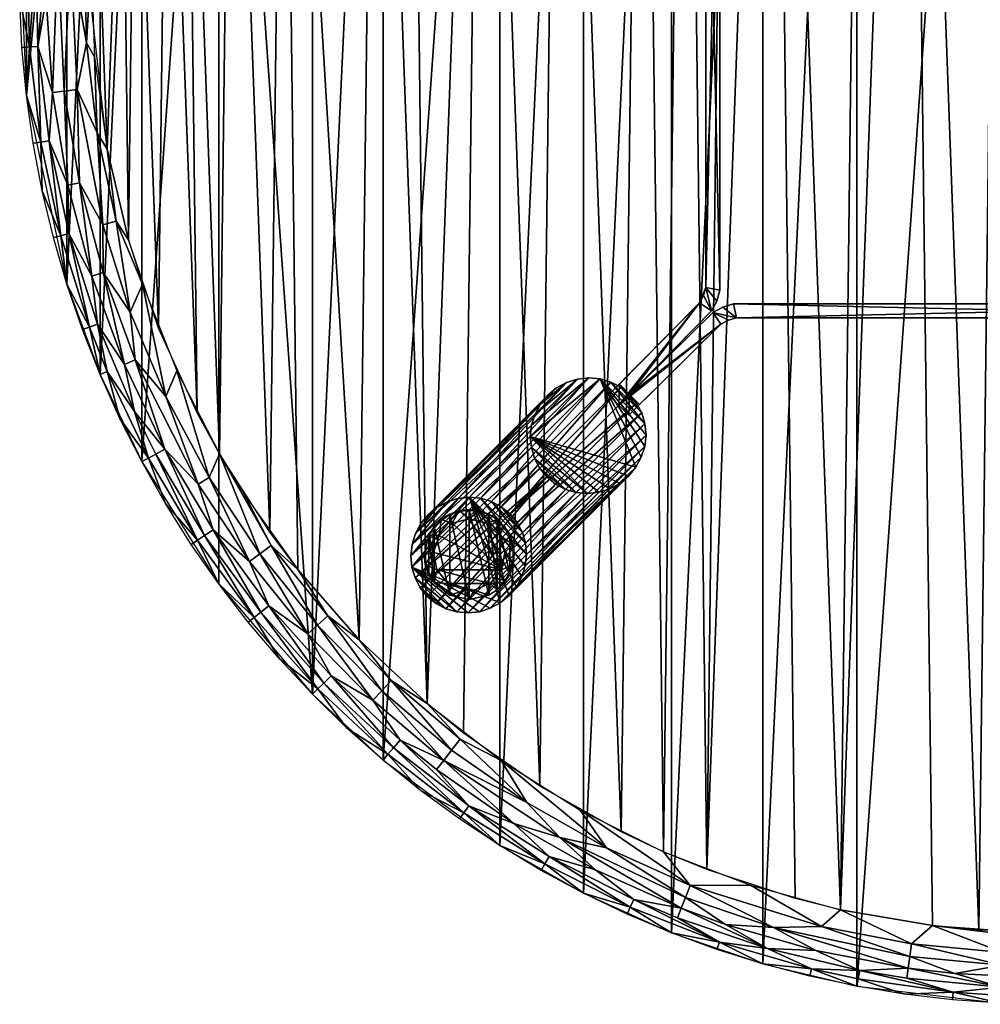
# Model space of a CAD drawing. Header units: inches. Extents: x -18 to 18, y -18 to 18.
# Tile 1 of 4: x -18 to -1.2, y -18 to -0.8. Entities that reach past the tile are written whole.
import ezdxf

# ---------------------------------------------------------------- set-up
doc = ezdxf.new("R2010")
doc.units = ezdxf.units.IN
doc.header["$MEASUREMENT"] = 0
for name, color, linetype in [('AFUTL-3-EDPL', 19, 'Continuous'), ('AFUTL-3-GDPL', 19, 'Continuous'), ('AFUTL-3-HWPT', 4, 'Continuous'), ('AFUTL-3-LGWD', 15, 'Continuous'), ('AFUTL-3-TPWD', 15, 'Continuous')]:
    doc.layers.add(name, color=color, linetype=linetype)

msp = doc.modelspace()

# ---------------------------------------------------------------- meshes
at = {"layer": 'AFUTL-3-EDPL'}
mesh = msp.add_polyface(dxfattribs=at)
corners = [(-17.714, 0.415, 14.509), (-17.535, 0.411, 14.323), (-17.675, -1.245, 14.509), (-17.626, -2.919, 14.719), (-17.276, -4.557, 14.719), (-17.601, -3.77, 15), (-17.105, 0.401, 14.045), (-16.826, -1.185, 13.958), (-16.992, -2.001, 14.045), (-16.544, -4.364, 14.045), (-16.31, -4.302, 13.958), (-16.062, -5.894, 14.045), (-17.862, 0.419, 14.719), (-17.822, -1.256, 14.719), (-17.995, -0.422, 15), (-16.863, 0.395, 13.958), (-17.133, -4.519, 14.509), (-16.732, -5.264, 14.323), (-16.634, -6.103, 14.509), (-17.331, 0.406, 14.168), (-17.217, -2.027, 14.168), (-17.42, -2.051, 14.323), (-16.641, -2.756, 13.958), (-17.48, -2.895, 14.509), (-17.151, -3.674, 14.323), (-17.955, -1.265, 15), (-17.876, -2.105, 15), (-16.773, -6.154, 14.719), (-17.17, -5.402, 15), (-16.951, -3.631, 14.168), (-17.405, -4.591, 15), (-16.537, -5.202, 14.168), (-15.977, -6.728, 14.168), (-17.535, -0.411, 14.323), (-17.675, 1.245, 14.509), (-17.758, -2.941, 15), (-15.849, -5.407, 13.929), (-17.822, 1.256, 14.719), (-17.995, 0.422, 15), (-16.165, -6.807, 14.323), (-16.898, -6.2, 15), (-16.094, -4.629, 13.929), (-16.468, -3.042, 13.929), (-16.685, -1.426, 13.929), (-16.745, 0.204, 13.929), (-16.646, 1.832, 13.929)]
mesh.append_faces([[corners[k] for k in face] for face in [(0, 1, 2), (25, 13, 26), (30, 4, 28), (33, 19, 21), (34, 1, 0), (35, 3, 5), (19, 6, 20), (20, 8, 29), (38, 12, 14), (5, 4, 30), (26, 3, 35), (28, 27, 40), (14, 13, 25), (1, 19, 33)]], dxfattribs={"vtx0": -1, "vtx1": -1})
mesh.append_faces([[corners[k] for k in face] for face in [(3, 4, 5), (6, 7, 8), (9, 10, 11), (12, 13, 14), (15, 7, 6), (16, 17, 18), (22, 10, 9), (2, 23, 3), (21, 20, 24), (4, 27, 28), (8, 22, 9), (3, 23, 4), (24, 17, 16), (24, 29, 17), (9, 11, 31), (31, 11, 32), (13, 2, 3), (13, 3, 26), (7, 22, 8), (10, 36, 11), (16, 18, 27), (4, 16, 27), (23, 16, 4), (2, 21, 23), (23, 24, 16), (21, 24, 23), (17, 31, 39), (29, 31, 17), (6, 8, 20), (29, 9, 31), (8, 9, 29), (12, 0, 13), (22, 42, 10), (7, 43, 22), (15, 44, 7)]], dxfattribs={"vtx0": -1, "vtx1": -1, "vtx2": -1})
mesh.append_faces([[corners[k] for k in face] for face in [(10, 41, 36)]], dxfattribs={"vtx0": -1, "vtx2": -1})
mesh.append_faces([[corners[k] for k in face] for face in [(33, 21, 2)]], dxfattribs={"vtx1": -1})
mesh.append_faces([[corners[k] for k in face] for face in [(19, 20, 21), (20, 29, 24), (0, 2, 13), (37, 12, 38), (42, 41, 10), (34, 0, 12), (43, 42, 22), (44, 43, 7), (45, 44, 15)]], dxfattribs={"vtx1": -1, "vtx2": -1})
mesh.append_faces([[corners[k] for k in face] for face in [(1, 33, 2)]], dxfattribs={"vtx2": -1})
mesh = msp.add_polyface(dxfattribs=at)
corners = [(-12.955, -11.519, 14.168), (-12.786, -11.369, 14.045), (-11.82, -12.682, 14.168), (-15.744, -8.445, 14.719), (-14.884, -9.883, 14.719), (-15.446, -9.243, 15), (-16.732, -5.264, 14.323), (-16.165, -6.807, 14.323), (-16.634, -6.103, 14.509), (-15.849, -5.407, 13.929), (-15.248, -6.923, 13.929), (-15.44, -7.372, 14.045), (-15.457, -8.291, 14.323), (-14.876, -8.901, 14.168), (-14.613, -9.702, 14.323), (-14.996, -9.956, 15), (-14.513, -10.648, 15), (-16.466, -6.934, 14.719), (-16.243, -7.756, 15), (-12.605, -11.208, 13.958), (-11.665, -12.516, 14.045), (-15.989, -7.634, 14.509), (-15.977, -6.728, 14.168), (-13.977, -10.255, 14.168), (-13.795, -10.122, 14.045), (-13.894, -11.233, 14.719), (-14.682, -8.785, 14.045), (-13.6, -9.978, 13.958), (-15.862, -8.508, 15), (-16.898, -6.2, 15), (-16.773, -6.154, 14.719), (-16.589, -6.986, 15), (-13.64, -11.028, 14.323), (-13.779, -11.14, 14.509), (-14.503, -8.373, 13.929), (-14.761, -9.801, 14.509), (-12.675, -12.381, 14.509), (-15.614, -8.375, 14.509), (-12.781, -12.485, 14.719), (-16.537, -5.202, 14.168), (-12.547, -12.257, 14.323), (-13.997, -11.317, 15), (-16.062, -5.894, 14.045), (-13.452, -11.96, 15), (-14.078, -9.069, 13.929), (-13.129, -10.395, 13.929), (-12.056, -11.623, 13.929), (-11.5, -12.339, 13.958)]
mesh.append_faces([[corners[k] for k in face] for face in [(15, 4, 16), (1, 19, 20), (11, 10, 26), (18, 3, 28), (29, 30, 31), (26, 34, 24), (35, 14, 33), (33, 32, 36), (37, 12, 35), (16, 25, 41), (28, 3, 5), (24, 27, 1), (42, 9, 11), (30, 8, 17), (31, 17, 18), (5, 4, 15), (41, 25, 43), (21, 12, 37)]], dxfattribs={"vtx0": -1, "vtx1": -1})
mesh.append_faces([[corners[k] for k in face] for face in [(0, 1, 2), (3, 4, 5), (6, 7, 8), (12, 13, 14), (17, 3, 18), (8, 7, 21), (22, 13, 12), (23, 24, 0), (4, 25, 16), (27, 19, 1), (14, 32, 33), (12, 14, 35), (22, 11, 13), (3, 37, 4), (17, 21, 3), (8, 21, 17), (7, 12, 21), (25, 33, 38), (4, 35, 25), (7, 22, 12), (39, 22, 7), (32, 0, 40), (23, 0, 32), (14, 23, 32), (13, 23, 14), (13, 26, 23), (34, 27, 24), (27, 45, 19), (19, 46, 47)]], dxfattribs={"vtx0": -1, "vtx1": -1, "vtx2": -1})
mesh.append_faces([[corners[k] for k in face] for face in [(44, 45, 27)]], dxfattribs={"vtx1": -1})
mesh.append_faces([[corners[k] for k in face] for face in [(9, 10, 11), (26, 24, 23), (10, 34, 26), (35, 33, 25), (37, 35, 4), (11, 26, 13), (24, 1, 0), (42, 11, 22), (30, 17, 31), (21, 37, 3), (45, 46, 19)]], dxfattribs={"vtx1": -1, "vtx2": -1})
mesh.append_faces([[corners[k] for k in face] for face in [(34, 44, 27)]], dxfattribs={"vtx2": -1})
mesh = msp.add_polyface(dxfattribs=at)
corners = [(-8.55, -15.08, 14.168), (-6.426, -16.32, 14.323), (-7.926, -15.647, 14.323), (-12.547, -12.257, 14.323), (-11.82, -12.682, 14.168), (-11.344, -13.378, 14.323), (-10.986, -14.259, 15), (-10.229, -14.649, 14.719), (-10.305, -14.758, 15), (-10.58, -13.733, 14.168), (-9.357, -14.836, 14.323), (-12.781, -12.485, 14.719), (-12.675, -12.381, 14.509), (-11.555, -13.626, 14.719), (-8.878, -15.658, 15), (-8.812, -15.542, 14.719), (-8.134, -16.057, 15), (-9.577, -13.737, 13.929), (-7.732, -15.263, 14.045), (-9.127, -14.472, 14.045), (-11.5, -12.339, 13.958), (-10.294, -13.362, 13.958), (-10.442, -13.554, 14.045), (-7.318, -16.299, 14.719), (-10.705, -13.895, 14.323), (-13.894, -11.233, 14.719), (-13.452, -11.96, 15), (-12.273, -13.168, 15), (-11.642, -13.728, 15), (-6.351, -16.13, 14.168), (-8.196, -14.603, 13.929), (-6.269, -15.92, 14.045), (-9.602, -15.225, 15), (-12.955, -11.519, 14.168), (-11.665, -12.516, 14.045), (-13.779, -11.14, 14.509), (-7.257, -16.164, 14.509), (-11.46, -13.514, 14.509), (-10.144, -14.527, 14.509), (-12.876, -12.578, 15), (-8.739, -15.413, 14.509), (-12.605, -11.208, 13.958), (-13.64, -11.028, 14.323), (-12.786, -11.369, 14.045), (-7.373, -16.421, 15), (-12.056, -11.623, 13.929), (-10.868, -12.741, 13.929)]
mesh.append_faces([[corners[k] for k in face] for face in [(0, 1, 2)]], dxfattribs={"vtx0": -1})
mesh.append_faces([[corners[k] for k in face] for face in [(6, 7, 8), (14, 15, 16), (27, 13, 28), (34, 20, 22), (30, 18, 17), (1, 36, 2), (37, 5, 38), (26, 11, 39), (12, 3, 37), (24, 10, 38), (18, 0, 19), (8, 7, 32), (22, 21, 19), (28, 13, 6), (39, 11, 27), (16, 23, 44), (32, 15, 14), (5, 9, 24)]], dxfattribs={"vtx0": -1, "vtx1": -1})
mesh.append_faces([[corners[k] for k in face] for face in [(3, 4, 5), (9, 0, 10), (11, 12, 13), (20, 21, 22), (15, 23, 16), (13, 7, 6), (24, 9, 10), (25, 11, 26), (29, 1, 0), (7, 15, 32), (33, 4, 3), (4, 9, 5), (3, 5, 37), (11, 13, 27), (9, 19, 0), (7, 38, 15), (38, 40, 15), (15, 40, 23), (41, 20, 34), (21, 17, 19), (40, 36, 23), (13, 37, 7), (42, 3, 12), (38, 10, 40), (10, 2, 40), (40, 2, 36), (18, 29, 0), (4, 34, 9), (20, 46, 21)]], dxfattribs={"vtx0": -1, "vtx1": -1, "vtx2": -1})
mesh.append_faces([[corners[k] for k in face] for face in [(17, 18, 19), (30, 31, 18), (10, 0, 2)]], dxfattribs={"vtx0": -1, "vtx2": -1})
mesh.append_faces([[corners[k] for k in face] for face in [(35, 12, 11), (34, 22, 9), (37, 38, 7), (12, 37, 13), (43, 34, 4), (22, 19, 9), (45, 46, 20), (46, 17, 21)]], dxfattribs={"vtx1": -1, "vtx2": -1})
mesh.append_faces([[corners[k] for k in face] for face in [(5, 24, 38)]], dxfattribs={"vtx2": -1})
mesh = msp.add_polyface(dxfattribs=at)
corners = [(-2.399, -16.941, 14.045), (-0.813, -17.317, 14.168), (-2.431, -17.164, 14.168), (-4.813, -16.654, 14.168), (-4.075, -17.06, 14.323), (-5.654, -16.604, 14.323), (0, -16.868, 13.958), (-0.802, -17.091, 14.045), (-2.034, -16.622, 13.929), (-6.351, -16.13, 14.168), (-4.15, -17.378, 14.719), (-4.998, -17.292, 15), (-5.76, -16.913, 14.719), (-1.673, -17.788, 14.719), (-0.844, -17.98, 15), (-1.686, -17.921, 15), (-2.524, -17.822, 15), (-3.331, -17.553, 14.719), (-2.459, -17.367, 14.323), (-4.919, -17.022, 14.509), (-6.492, -16.486, 14.509), (-5.214, -15.914, 13.929), (-3.975, -16.642, 14.045), (-6.269, -15.92, 14.045), (-6.737, -15.331, 13.929), (-8.196, -14.603, 13.929), (-3.641, -16.346, 13.929), (-3.356, -17.684, 15), (-4.181, -17.508, 15), (-0.831, -17.699, 14.509), (-2.484, -17.543, 14.509), (0, -17.54, 14.323), (-1.642, -17.463, 14.323), (-3.304, -17.408, 14.509), (-7.373, -16.421, 15), (-7.318, -16.299, 14.719), (-6.595, -16.748, 15), (-6.426, -16.32, 14.323), (-5.803, -17.039, 15), (0.837, -17.847, 14.719), (-0.837, -17.847, 14.719), (-7.257, -16.164, 14.509), (-7.732, -15.263, 14.045), (0.813, -17.317, 14.168), (0, -18, 15), (-0.408, -16.741, 13.929)]
mesh.append_faces([[corners[k] for k in face] for face in [(3, 18, 4)]], dxfattribs={"vtx0": -1})
mesh.append_faces([[corners[k] for k in face] for face in [(24, 23, 25), (26, 22, 21), (18, 33, 4), (34, 35, 36), (22, 2, 3), (21, 23, 24), (8, 0, 26), (23, 9, 42), (7, 1, 0), (0, 2, 22), (40, 14, 13), (17, 27, 10), (36, 12, 38)]], dxfattribs={"vtx0": -1, "vtx1": -1})
mesh.append_faces([[corners[k] for k in face] for face in [(0, 1, 2), (6, 7, 8), (3, 5, 9), (10, 11, 12), (13, 16, 17), (21, 22, 23), (18, 29, 30), (19, 10, 12), (1, 31, 32), (37, 19, 20), (33, 10, 19), (33, 13, 17), (35, 12, 36), (29, 39, 40), (35, 41, 12), (1, 32, 2), (2, 18, 3), (4, 33, 19), (23, 3, 9), (7, 43, 1)]], dxfattribs={"vtx0": -1, "vtx1": -1, "vtx2": -1})
mesh.append_faces([[corners[k] for k in face] for face in [(13, 14, 15), (19, 12, 20), (8, 7, 0), (10, 27, 28), (31, 29, 32), (12, 11, 38), (29, 13, 30), (4, 19, 5), (17, 16, 27), (26, 0, 22), (29, 40, 13), (33, 17, 10), (40, 44, 14), (13, 15, 16), (10, 28, 11), (37, 20, 41), (18, 30, 33), (9, 5, 37), (2, 32, 18)]], dxfattribs={"vtx0": -1, "vtx2": -1})
mesh.append_faces([[corners[k] for k in face] for face in [(20, 12, 41), (30, 13, 33), (5, 19, 37), (32, 29, 18)]], dxfattribs={"vtx1": -1})
mesh.append_faces([[corners[k] for k in face] for face in [(3, 4, 5), (22, 3, 23), (8, 45, 6)]], dxfattribs={"vtx1": -1, "vtx2": -1})
at = {"layer": 'AFUTL-3-GDPL'}
mesh = msp.add_polyface(dxfattribs=at)
corners = [(-10.134, -9.347), (-10.699, -10.4, 0.531), (-9.568, -10.4, 0.531), (-10.843, -10.476), (-9.425, -9.792), (-9.425, -10.476), (-10.75, -9.643), (-10.212, -10.754, 0.531), (-10.134, -9.509, 0.531), (-10.476, -10.843), (-9.792, -10.843), (-10.662, -9.799, 0.531), (-9.606, -9.799, 0.531), (-10.134, -10.921, 0.177), (-9.643, -9.518), (-9.959, -9.366, 0.177), (-10.902, -10.309, 0.177), (-9.366, -10.309, 0.177), (-10.75, -10.625, 0.177), (-10.843, -9.792, 0.177), (-10.309, -9.366, 0.177), (-10.921, -10.134), (-10.476, -10.843, 0.177), (-10.625, -9.518, 0.177), (-9.792, -10.843, 0.177), (-9.518, -10.625, 0.177), (-9.518, -9.643, 0.177), (-9.366, -9.959, 0.177), (-10.501, -10.64, 0.531), (-9.767, -10.64, 0.531), (-10.435, -9.586, 0.531), (-10.134, -10.921), (-10.476, -9.425), (-9.347, -10.134), (-9.833, -9.586, 0.531), (-10.758, -10.095, 0.531), (-9.51, -10.095, 0.531), (-10.056, -10.754, 0.531), (-10.921, -10.134, 0.177), (-9.792, -9.425, 0.177), (-9.792, -9.425), (-9.643, -10.75), (-10.75, -10.625), (-10.843, -9.792), (-9.643, -10.75, 0.177), (-9.643, -9.518, 0.177)]
mesh.append_faces([[corners[k] for k in face] for face in [(23, 11, 30), (27, 36, 17), (24, 29, 37), (22, 28, 18), (39, 34, 45), (23, 30, 20), (18, 1, 16), (27, 12, 36), (22, 7, 28), (24, 37, 13), (26, 12, 27), (15, 40, 0), (8, 15, 20), (16, 3, 18), (17, 33, 27), (25, 41, 5), (19, 11, 23), (20, 32, 23), (15, 0, 20), (16, 21, 3), (13, 7, 22), (23, 6, 19), (23, 32, 6), (44, 41, 25), (17, 2, 25), (25, 5, 17), (26, 4, 14), (27, 4, 26), (27, 33, 4), (18, 28, 1), (20, 30, 8), (20, 0, 32), (17, 5, 33), (17, 36, 2), (13, 37, 7), (38, 21, 16), (39, 40, 15), (18, 3, 42), (19, 6, 43), (44, 29, 24), (26, 14, 45)]])
mesh.append_faces([[corners[k] for k in face] for face in [(25, 29, 44), (19, 35, 11), (19, 21, 38), (18, 9, 22), (43, 3, 21), (22, 31, 13), (13, 10, 24), (5, 4, 33), (34, 15, 8), (37, 28, 7), (16, 35, 38), (15, 34, 39), (39, 14, 40), (44, 10, 41), (45, 12, 26)]], dxfattribs={"vtx0": -1})
mesh.append_faces([[corners[k] for k in face] for face in [(32, 9, 6), (29, 28, 37), (41, 14, 5), (2, 1, 29), (0, 31, 32), (10, 40, 41), (6, 42, 43)]], dxfattribs={"vtx0": -1, "vtx1": -1})
mesh.append_faces([[corners[k] for k in face] for face in [(0, 10, 31), (10, 0, 40), (6, 9, 42), (5, 14, 4), (29, 1, 28), (2, 8, 30), (32, 31, 9), (2, 35, 1), (41, 40, 14), (43, 42, 3)]], dxfattribs={"vtx0": -1, "vtx2": -1})
mesh.append_faces([[corners[k] for k in face] for face in [(38, 35, 19), (45, 14, 39), (36, 12, 2), (24, 10, 44)]], dxfattribs={"vtx1": -1})
mesh.append_faces([[corners[k] for k in face] for face in [(30, 11, 2), (11, 35, 2), (12, 34, 2), (34, 8, 2)]], dxfattribs={"vtx1": -1, "vtx2": -1})
mesh.append_faces([[corners[k] for k in face] for face in [(13, 31, 10), (45, 34, 12), (18, 42, 9), (19, 43, 21), (25, 2, 29), (22, 9, 31), (16, 1, 35)]], dxfattribs={"vtx2": -1})
at = {"layer": 'AFUTL-3-HWPT'}
mesh = msp.add_polyface(dxfattribs=at)
corners = [(-7.332, -7.332, 13.929), (-5.899, 5.872, 13.929), (-5.899, -5.872, 12.679), (-5.899, 5.872, 12.679), (-7.508, 7.155, 13.929), (-5.75, -5.511, 13.929), (-7.52, -7.52, 12.679), (-7.696, 7.343, 12.679), (-6.107, 5.733, 12.679), (-5.995, -5.462, 12.679), (-5.995, 5.462, 13.929), (-5.995, -5.462, 13.929), (-7.508, -7.155, 13.929), (-7.332, 7.332, 13.929), (-5.75, 5.511, 12.679), (-5.899, -5.872, 13.929), (-5.75, -5.511, 12.679), (-5.75, 5.511, 13.929), (-7.52, 7.52, 12.679), (-7.696, -7.343, 12.679), (-6.107, -5.733, 12.679), (-5.995, 5.462, 12.679), (-6.107, 5.733, 13.929), (-6.107, -5.733, 13.929), (-5.806, 5.699, 12.679), (-5.806, 5.699, 13.929), (-5.806, -5.699, 12.679), (-5.806, -5.699, 13.929), (-6.037, 5.603, 12.679), (-6.037, 5.603, 13.929), (-6.037, -5.603, 12.679)]
mesh.append_faces([[corners[k] for k in face] for face in [(10, 9, 11), (5, 14, 17), (3, 13, 1), (4, 8, 22), (0, 2, 15), (20, 12, 23), (0, 23, 12), (22, 13, 4), (13, 7, 4), (25, 14, 24), (27, 2, 26), (18, 8, 7), (20, 6, 19), (6, 12, 19), (23, 30, 20), (22, 28, 29), (1, 24, 3), (5, 26, 16), (29, 21, 10)]], dxfattribs={"vtx0": -1})
mesh.append_faces([[corners[k] for k in face] for face in [(3, 8, 18), (16, 9, 14), (11, 5, 10), (15, 23, 0), (14, 21, 24), (2, 9, 26), (29, 1, 22), (11, 30, 23), (24, 21, 3), (26, 9, 16), (10, 1, 29)]], dxfattribs={"vtx0": -1, "vtx1": -1})
mesh.append_faces([[corners[k] for k in face] for face in [(14, 9, 21), (20, 2, 6), (10, 5, 17), (22, 1, 13), (11, 27, 5), (3, 21, 28), (15, 11, 23), (10, 17, 25), (11, 15, 27), (3, 28, 8), (2, 30, 9)]], dxfattribs={"vtx0": -1, "vtx2": -1})
mesh.append_faces([[corners[k] for k in face] for face in [(16, 14, 5), (21, 9, 10), (6, 2, 0), (19, 12, 20), (18, 13, 3), (7, 8, 4), (0, 12, 6), (27, 26, 5), (25, 24, 1), (18, 7, 13), (17, 14, 25), (15, 2, 27)]], dxfattribs={"vtx1": -1})
mesh.append_faces([[corners[k] for k in face] for face in [(25, 1, 10), (20, 30, 2)]], dxfattribs={"vtx1": -1, "vtx2": -1})
mesh.append_faces([[corners[k] for k in face] for face in [(29, 28, 21), (22, 8, 28), (11, 9, 30)]], dxfattribs={"vtx2": -1})
mesh = msp.add_polyface(dxfattribs=at)
corners = [(7.332, -7.332, 13.929), (-5.872, -5.899, 13.929), (5.872, -5.899, 12.679), (-5.872, -5.899, 12.679), (-7.155, -7.508, 13.929), (5.511, -5.75, 13.929), (7.52, -7.52, 12.679), (-7.343, -7.696, 12.679), (-5.733, -6.107, 12.679), (5.462, -5.995, 12.679), (-5.462, -5.995, 13.929), (5.462, -5.995, 13.929), (7.155, -7.508, 13.929), (-7.332, -7.332, 13.929), (-5.511, -5.75, 12.679), (5.872, -5.899, 13.929), (5.511, -5.75, 12.679), (-5.511, -5.75, 13.929), (-7.52, -7.52, 12.679), (7.343, -7.696, 12.679), (5.733, -6.107, 12.679), (-5.462, -5.995, 12.679), (-5.733, -6.107, 13.929), (5.733, -6.107, 13.929), (-5.699, -5.806, 12.679), (-5.699, -5.806, 13.929), (5.699, -5.806, 12.679), (5.699, -5.806, 13.929), (-5.603, -6.037, 12.679), (-5.603, -6.037, 13.929), (5.603, -6.037, 12.679)]
mesh.append_faces([[corners[k] for k in face] for face in [(10, 9, 11), (5, 14, 17), (3, 13, 1), (4, 8, 22), (0, 2, 15), (20, 12, 23), (0, 23, 12), (22, 13, 4), (13, 7, 4), (25, 14, 24), (27, 2, 26), (18, 8, 7), (20, 6, 19), (6, 12, 19), (23, 30, 20), (22, 28, 29), (1, 24, 3), (5, 26, 16), (29, 21, 10)]], dxfattribs={"vtx0": -1})
mesh.append_faces([[corners[k] for k in face] for face in [(3, 8, 18), (16, 9, 14), (11, 5, 10), (15, 23, 0), (14, 21, 24), (2, 9, 26), (29, 1, 22), (11, 30, 23), (24, 21, 3), (26, 9, 16), (10, 1, 29)]], dxfattribs={"vtx0": -1, "vtx1": -1})
mesh.append_faces([[corners[k] for k in face] for face in [(14, 9, 21), (20, 2, 6), (10, 5, 17), (22, 1, 13), (11, 27, 5), (3, 21, 28), (15, 11, 23), (10, 17, 25), (11, 15, 27), (3, 28, 8), (2, 30, 9)]], dxfattribs={"vtx0": -1, "vtx2": -1})
mesh.append_faces([[corners[k] for k in face] for face in [(16, 14, 5), (21, 9, 10), (6, 2, 0), (19, 12, 20), (18, 13, 3), (7, 8, 4), (0, 12, 6), (27, 26, 5), (25, 24, 1), (18, 7, 13), (17, 14, 25), (15, 2, 27)]], dxfattribs={"vtx1": -1})
mesh.append_faces([[corners[k] for k in face] for face in [(25, 1, 10), (20, 30, 2)]], dxfattribs={"vtx1": -1, "vtx2": -1})
mesh.append_faces([[corners[k] for k in face] for face in [(29, 28, 21), (22, 8, 28), (11, 9, 30)]], dxfattribs={"vtx2": -1})
at = {"layer": 'AFUTL-3-LGWD'}
mesh = msp.add_polyface(dxfattribs=at)
corners = [(-8.762, -7.347, 13.929), (-8.607, -7.22, 13.929), (-8.431, -7.125, 13.929), (-8.241, -7.065, 13.929), (-8.043, -7.043, 13.929), (-7.846, -7.061, 13.929), (-7.657, -7.116, 13.929), (-7.483, -7.208, 13.929), (-7.332, -7.332, 13.929), (-7.208, -7.483, 13.929), (-7.116, -7.657, 13.929), (-7.061, -7.846, 13.929), (-7.043, -8.043, 13.929), (-7.065, -8.241, 13.929), (-7.125, -8.431, 13.929), (-7.22, -8.607, 13.929), (-7.347, -8.762, 13.929), (-7.502, -8.889, 13.929), (-7.678, -8.984, 13.929), (-7.868, -9.044, 13.929), (-8.066, -9.066, 13.929), (-8.263, -9.048, 13.929), (-8.452, -8.993, 13.929), (-8.626, -8.902, 13.929), (-8.777, -8.777, 13.929), (-8.902, -8.626, 13.929), (-8.993, -8.452, 13.929), (-9.048, -8.263, 13.929), (-9.066, -8.066, 13.929), (-9.044, -7.868, 13.929), (-8.984, -7.678, 13.929), (-8.889, -7.502, 13.929), (-10.851, -9.437, 0.03), (-10.978, -9.591, 0.03), (-11.074, -9.767, 0.03), (-11.133, -9.957, 0.03), (-11.155, -10.155, 0.03), (-11.138, -10.352, 0.03), (-11.082, -10.541, 0.03), (-10.991, -10.715, 0.03), (-10.867, -10.867, 0.03), (-10.715, -10.991, 0.03), (-10.541, -11.082, 0.03), (-10.352, -11.138, 0.03), (-10.155, -11.155, 0.03), (-9.957, -11.133, 0.03), (-9.767, -11.074, 0.03), (-9.591, -10.978, 0.03), (-9.437, -10.851, 0.03), (-9.309, -10.696, 0.03), (-9.214, -10.52, 0.03), (-9.154, -10.33, 0.03), (-9.132, -10.132, 0.03), (-9.15, -9.935, 0.03), (-9.205, -9.746, 0.03), (-9.297, -9.573, 0.03), (-9.421, -9.421, 0.03), (-9.573, -9.297, 0.03), (-9.746, -9.205, 0.03), (-9.935, -9.15, 0.03), (-10.132, -9.132, 0.03), (-10.33, -9.154, 0.03), (-10.52, -9.214, 0.03), (-10.696, -9.309, 0.03)]
mesh.append_faces([[corners[k] for k in face] for face in [(0, 63, 32), (30, 33, 34), (28, 35, 36), (26, 37, 38), (24, 39, 40), (62, 1, 2), (60, 3, 4), (58, 5, 6), (56, 7, 8), (55, 10, 54), (53, 12, 52), (51, 14, 50), (49, 16, 48), (47, 18, 46), (45, 20, 44), (43, 22, 42), (23, 25, 24), (7, 9, 8), (55, 57, 56), (39, 41, 40)]], dxfattribs={"vtx0": -1})
mesh.append_faces([[corners[k] for k in face] for face in [(1, 63, 0), (31, 33, 30), (29, 35, 28), (27, 37, 26), (25, 39, 24), (63, 1, 62), (61, 3, 60), (59, 5, 58), (57, 7, 56), (56, 9, 55), (54, 11, 53), (52, 13, 51), (50, 15, 49), (48, 17, 47), (46, 19, 45), (44, 21, 43), (42, 23, 41), (1, 31, 2), (2, 30, 3), (3, 29, 4), (4, 28, 5), (27, 20, 28), (20, 27, 21), (21, 26, 22), (22, 25, 23), (5, 11, 6), (6, 10, 7), (33, 63, 34), (34, 62, 35), (35, 61, 36), (36, 60, 37), (59, 52, 60), (52, 59, 53), (53, 58, 54), (54, 57, 55), (37, 43, 38), (38, 42, 39)]], dxfattribs={"vtx0": -1, "vtx1": -1})
mesh.append_faces([[corners[k] for k in face] for face in [(5, 28, 15), (37, 60, 47)]], dxfattribs={"vtx0": -1, "vtx1": -1, "vtx2": -1})
mesh.append_faces([[corners[k] for k in face] for face in [(31, 32, 33), (29, 34, 35), (27, 36, 37), (25, 38, 39), (61, 2, 3), (59, 4, 5), (57, 6, 7), (55, 9, 10), (53, 11, 12), (51, 13, 14), (49, 15, 16), (47, 17, 18), (45, 19, 20), (43, 21, 22), (41, 23, 24), (2, 31, 30), (3, 30, 29), (4, 29, 28), (5, 15, 14), (28, 20, 19), (28, 19, 18), (21, 27, 26), (22, 26, 25), (28, 17, 16), (28, 16, 15), (5, 13, 12), (5, 12, 11), (6, 11, 10), (7, 10, 9), (34, 63, 62), (35, 62, 61), (36, 61, 60), (37, 47, 46), (60, 52, 51), (60, 51, 50), (53, 59, 58), (54, 58, 57), (60, 49, 48), (60, 48, 47), (37, 45, 44), (37, 44, 43), (38, 43, 42), (39, 42, 41)]], dxfattribs={"vtx0": -1, "vtx2": -1})
mesh.append_faces([[corners[k] for k in face] for face in [(0, 32, 31), (30, 34, 29), (28, 36, 27), (26, 38, 25), (62, 2, 61), (60, 4, 59), (58, 6, 57), (0, 31, 1), (32, 63, 33)]], dxfattribs={"vtx1": -1})
mesh.append_faces([[corners[k] for k in face] for face in [(18, 17, 28), (14, 13, 5), (50, 49, 60), (46, 45, 37)]], dxfattribs={"vtx1": -1, "vtx2": -1})
mesh.append_faces([[corners[k] for k in face] for face in [(24, 40, 41), (56, 8, 9), (54, 10, 11), (52, 12, 13), (50, 14, 15), (48, 16, 17), (46, 18, 19), (44, 20, 21), (42, 22, 23)]], dxfattribs={"vtx2": -1})
at = {"layer": 'AFUTL-3-TPWD'}
mesh = msp.add_polyface(dxfattribs=at)
corners = [(-17.995, 0.422, 15), (17.995, -0.422, 15), (4.998, 17.292, 15), (4.998, -17.292, 15), (-6.361, 15.491, 13.929), (8.196, -14.603, 13.929), (-16.745, 0.204, 13.929), (-12.056, -11.623, 13.929), (6.361, 15.491, 13.929), (16.094, -4.629, 13.929), (-1.222, -16.702, 13.929), (-4.998, 17.292, 15), (-4.998, -17.292, 15), (16.646, 1.832, 13.929), (-6.737, -15.331, 13.929), (11.175, 12.472, 13.929), (-11.175, 12.472, 13.929), (17.17, 5.402, 15), (-17.17, -5.402, 15), (-16.094, -4.629, 13.929), (12.056, -11.623, 13.929), (14.294, 8.724, 13.929), (-14.294, 8.724, 13.929), (-17.17, 5.402, 15), (17.17, -5.402, 15), (-15.976, 5.019, 13.929), (14.503, -8.373, 13.929), (-14.503, -8.373, 13.929), (0.844, 17.98, 15), (0.844, -17.98, 15), (15.976, 5.019, 13.929), (-3.242, 16.429, 13.929), (3.242, 16.429, 13.929), (8.134, -16.057, 15), (-8.134, 16.057, 15), (-8.134, -16.057, 15), (8.134, 16.057, 15), (-15.862, -8.508, 15), (15.862, 8.508, 15), (-15.862, 8.508, 15), (15.862, -8.508, 15), (-8.897, -14.187, 13.929), (-0.815, 16.726, 13.929), (8.549, 14.4, 13.929), (-8.549, 14.4, 13.929), (1.222, -16.702, 13.929), (16.735, -0.612, 13.929), (-3.641, -16.346, 13.929), (3.641, -16.346, 13.929), (17.876, 2.105, 15), (-17.876, -2.105, 15), (-14.513, -10.648, 15), (14.513, 10.648, 15), (-14.513, 10.648, 15), (14.513, -10.648, 15), (-12.876, -12.578, 15), (12.876, 12.578, 15), (-12.876, 12.578, 15), (12.876, -12.578, 15), (-16.646, 1.832, 13.929), (6.737, -15.331, 13.929), (0.815, 16.726, 13.929), (-16.468, -3.042, 13.929), (16.468, -3.042, 13.929), (10.868, -12.741, 13.929), (-10.868, -12.741, 13.929), (-13.378, 10.073, 13.929), (13.378, 10.073, 13.929), (13.619, -9.744, 13.929), (-13.619, -9.744, 13.929), (-15.412, 6.55, 13.929), (15.412, 6.55, 13.929), (-9.909, 13.5, 13.929), (9.909, 13.5, 13.929), (15.567, -6.172, 13.929), (-15.567, -6.172, 13.929), (-0.844, 17.98, 15), (-0.844, -17.98, 15), (17.876, -2.105, 15), (-17.876, 2.105, 15), (11.642, 13.728, 15), (-11.642, -13.728, 15), (11.642, -13.728, 15), (-11.642, 13.728, 15), (16.589, 6.986, 15), (-16.589, -6.986, 15), (16.589, -6.986, 15), (-16.589, 6.986, 15), (-6.595, 16.748, 15), (6.595, -16.748, 15), (6.595, 16.748, 15), (-6.595, -16.748, 15), (3.356, 17.684, 15), (-3.356, -17.684, 15), (-3.356, 17.684, 15), (3.356, -17.684, 15), (-9.602, 15.225, 15), (9.602, -15.225, 15), (9.602, 15.225, 15), (-9.602, -15.225, 15), (-16.735, -0.612, 13.929), (8.897, -14.187, 13.929), (-2.034, -16.622, 13.929), (2.034, -16.622, 13.929), (5.982, -15.641, 13.929), (-5.982, -15.641, 13.929), (11.769, 11.913, 13.929), (-11.769, 11.913, 13.929), (-7.475, -14.985, 13.929), (7.475, -14.985, 13.929), (13.129, -10.395, 13.929), (-13.129, -10.395, 13.929), (-14.893, -7.657, 13.929), (14.893, -7.657, 13.929), (-2.438, 16.568, 13.929), (2.438, 16.568, 13.929), (-5.6, 15.782, 13.929), (5.6, 15.782, 13.929), (7.108, 15.163, 13.929), (-7.108, 15.163, 13.929), (-4.433, -16.149, 13.929), (4.433, -16.149, 13.929), (10.235, -13.255, 13.929), (-10.235, -13.255, 13.929), (-15.075, 7.292, 13.929), (15.075, 7.292, 13.929), (-4.825, 16.036, 13.929), (4.825, 16.036, 13.929), (16.202, 4.236, 13.929), (-16.202, 4.236, 13.929), (16.715, 1.019, 13.929)]
mesh.append_faces([[corners[k] for k in face] for face in [(49, 78, 1), (50, 79, 0), (59, 100, 6), (109, 101, 5)]], dxfattribs={"vtx0": -1})
mesh.append_faces([[corners[k] for k in face] for face in [(99, 96, 81), (98, 97, 80), (121, 127, 104), (77, 76, 93), (44, 41, 72), (129, 62, 59), (107, 7, 66), (18, 23, 50), (17, 24, 49), (22, 27, 124), (28, 29, 92), (31, 47, 126), (91, 88, 35), (90, 89, 36), (37, 39, 85), (38, 40, 84), (42, 10, 114), (119, 108, 44), (103, 115, 48), (51, 53, 37), (52, 54, 38), (55, 53, 51), (56, 54, 52), (60, 71, 109), (61, 45, 42), (66, 69, 22), (70, 75, 25), (72, 65, 16), (76, 29, 28), (80, 82, 56), (81, 83, 55), (84, 86, 17), (85, 87, 18), (2, 3, 90), (12, 11, 91), (92, 95, 2), (93, 94, 12), (36, 33, 98), (35, 34, 99), (45, 115, 103), (104, 8, 60), (16, 65, 107), (114, 47, 31), (116, 105, 4), (4, 14, 119), (48, 127, 121), (124, 112, 70), (126, 105, 116), (25, 19, 129)]], dxfattribs={"vtx0": -1, "vtx1": -1})
mesh.append_faces([[corners[k] for k in face] for face in [(72, 41, 123), (66, 7, 111), (45, 61, 115), (60, 21, 125), (93, 76, 94), (126, 120, 105), (60, 43, 73), (80, 97, 82), (81, 96, 83), (109, 110, 20), (60, 106, 67), (109, 74, 113), (70, 112, 75), (92, 29, 95), (109, 128, 13), (48, 32, 127), (36, 89, 33), (35, 88, 34), (85, 39, 87), (84, 40, 86), (44, 108, 41), (60, 118, 43), (42, 45, 10), (109, 130, 46), (114, 102, 47), (49, 24, 78), (50, 23, 79), (37, 53, 39), (38, 54, 40), (55, 57, 53), (56, 58, 54), (59, 62, 100), (129, 19, 62), (107, 65, 7), (60, 67, 21), (109, 26, 68), (22, 69, 27), (109, 71, 30), (60, 73, 15), (109, 9, 74), (25, 75, 19), (76, 77, 29), (56, 82, 58), (55, 83, 57), (17, 86, 24), (18, 87, 23), (91, 11, 88), (90, 3, 89), (12, 94, 11), (2, 95, 3), (99, 34, 96), (98, 33, 97), (114, 10, 102), (4, 105, 14), (60, 15, 106), (119, 14, 108), (66, 111, 69), (124, 27, 112), (48, 115, 32), (104, 117, 8), (60, 8, 118), (126, 47, 120), (109, 64, 122), (72, 123, 65), (60, 125, 71), (104, 127, 117), (109, 30, 128)]], dxfattribs={"vtx0": -1, "vtx2": -1})
mesh.append_faces([[corners[k] for k in face] for face in [(46, 63, 109), (63, 9, 109), (20, 64, 109), (122, 101, 109), (68, 110, 109), (113, 26, 109), (13, 130, 109)]], dxfattribs={"vtx1": -1, "vtx2": -1})

doc.saveas('drawing.dxf')
